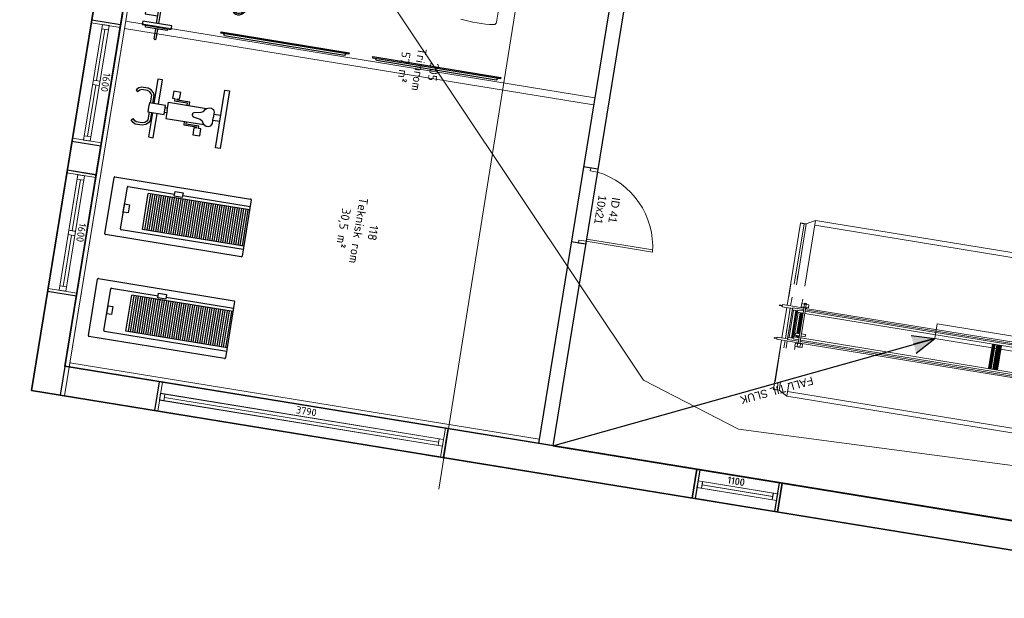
# Model space of a CAD drawing. Header units: metres. Extents: x 0 to 385757, y 0 to 6885278.
# Tile 59 of 108: x 308668 to 308682, y 6884449 to 6884457. Entities that reach past the tile are written whole.
import ezdxf

# ---------------------------------------------------------------- set-up
doc = ezdxf.new("R2010")
doc.units = ezdxf.units.M
for name, color, linetype in [('1', 1, 'Continuous'), ('279-Annet inventar', 7, 'Continuous'), ('RP_SYMBOLER', 7, 'Continuous'), ('Tekst', 250, 'Continuous')]:
    doc.layers.add(name, color=color, linetype=linetype)
for name, color, linetype, lineweight in [('_Hjelpelinjer', 7, 'Continuous', 0), ('Brannbil', 9, 'Continuous', 9), ('Doors', 5, 'Continuous', 20), ('Fittings_ Innréttingar', 8, 'Continuous', 15), ('inside wall', 1, 'Continuous', 20), ('K--DI---Høydekurve-KURVE', 8, 'Continuous', 9), ('K--DI---Mønelinje-HUSDIV', 8, 'Continuous', 9), ('Windows', 7, 'Continuous', 20)]:
    doc.layers.add(name, color=color, linetype=linetype, lineweight=lineweight)
doc.styles.get("Standard").update_dxf_attribs({"font": 'isocpeur.ttf'})
doc.dimstyles.new('Civil Tools', dxfattribs={"dimtxt": 2.5, "dimasz": 3, "dimexe": 0, "dimexo": 0, "dimgap": 2, "dimtad": 1, "dimdec": 0, "dimzin": 0, "dimdsep": 46, "dimtxsty": 'Standard', "dimblk1": 'OBLIQUE', "dimblk2": 'OBLIQUE', "dimsah": 1, "dimtsz": 1.5, "dimcen": 4, "dimadec": 0, "dimazin": 0, "dimtfac": 1, "dimtdec": 4, "dimtix": 1, "dimtmove": 0, "dimatfit": 3, "dimfxl": 1, "dimtolj": 1, "dimtzin": 0, "dimarcsym": 0})

# ---------------------------------------------------------------- blocks, each defined once
blk = doc.blocks.new('1Etasje')
at = {"layer": 'RP_SYMBOLER'}
h = blk.add_hatch(color=256, dxfattribs=at)
h.paths.add_polyline_path([(73849.2, 492215.7), (73976.3, 491943.9), (73863.1, 491891)])
h.paths.add_polyline_path([(73976.3, 491943.9), (73849.2, 492215.7), (74089.5, 491996.9)])
for p, q in [((76539.2, 480138.4), (76539.2, 502532.3)), ((76539.2, 485607.3), (76539.2, 501732.3)), ((76139.2, 487298.1), (76139.2, 501336)), ((76139.2, 501332.3), (76139.2, 480534.7)), ((59939.2, 487298.1), (76139.2, 487298.1)), ((72306, 487298.1), (72306, 487098.1)), ((73346, 487298.1), (73346, 487098.1)), ((59539.2, 487098.1), (76139.2, 487098.1)), ((54889.2, 480538.4), (76539.2, 480538.4)), ((54489.2, 480138.4), (76539.2, 480138.4))]:
    blk.add_line(p, q)
at = {"layer": '1'}
for p, q in [((76539.2, 489614.4), (76539.2, 489294.4)), ((76539.2, 489444.4), (76539.2, 489294.4)), ((76539.2, 482378.3), (76539.2, 482058.3)), ((76539.2, 482208.3), (76539.2, 482058.3))]:
    blk.add_line(p, q, dxfattribs=at)
at = {"layer": '279-Annet inventar', "color": 0, "lineweight": -2}
for p, q in [((71301.7, 485744.5), (71329.2, 485729.5)), ((71329.2, 485729.5), (71329.2, 484069.1)), ((71329.2, 484069.1), (71301.7, 484054.1)), ((71301.7, 483642.4), (71329.2, 483627.4)), ((71329.2, 483627.4), (71329.2, 481967)), ((71329.2, 481967), (71301.7, 481952))]:
    blk.add_line(p, q, dxfattribs=at)
for points in [[(71301.7, 485784.5, 0), (71301.7, 484014.1, 0), (71281.7, 484014.1, 0), (71281.7, 485784.5, 0), (71301.7, 485784.5, 0)], [(71301.7, 483682.4, 0), (71301.7, 481912, 0), (71281.7, 481912, 0), (71281.7, 483682.4, 0), (71301.7, 483682.4, 0)]]:
    blk.add_polyline3d(points, dxfattribs=at)
at = {"layer": 'Brannbil'}
for p, q in [((72522.3, 494038.8), (72522.3, 490347.1)), ((72587.3, 494038.8), (72587.3, 490347.1)), ((74891, 490347.1), (74891, 494038.8)), ((74956, 494038.8), (74956, 490347.1)), ((73728.8, 490407), (73728.8, 493752.5)), ((73748.8, 490407), (73748.8, 493744.8)), ((73768.8, 490407), (73768.8, 493739)), ((73798.8, 490407), (73798.8, 493732.5)), ((74138.8, 490407), (74138.8, 493734.2)), ((74168.8, 490407), (74168.8, 493741.4)), ((74188.8, 490407), (74188.8, 493747.8)), ((74208.8, 490407), (74208.8, 493756.9)), ((74208.8, 493756.9), (74208.8, 490407)), ((73798.8, 493133.4), (74138.8, 493133.4)), ((73798.8, 493126), (74138.8, 493126)), ((74138.8, 493116.4), (73798.8, 493116.4)), ((73798.8, 493106.4), (74138.8, 493106.4)), ((73798.8, 493099.4), (74138.8, 493099.4)), ((73798.8, 493096), (74138.8, 493096)), ((74138.8, 493086.4), (73798.8, 493086.4)), ((73798.8, 493076.4), (74138.8, 493076.4)), ((73798.8, 493069.4), (74138.8, 493069.4)), ((73798.8, 493043.4), (74138.8, 493043.4)), ((73798.8, 493036), (74138.8, 493036)), ((73798.8, 493026.3), (74138.8, 493026.3)), ((73798.8, 493016.4), (74138.8, 493016.4)), ((73798.8, 493009.4), (74138.8, 493009.4)), ((73660.4, 490406.5), (73660.4, 490382.6)), ((73667.3, 490406.5), (73660.4, 490406.5)), ((73660.4, 490382.6), (73667.3, 490382.6)), ((73667.3, 490394.5), (73667.3, 490409.5)), ((73667.3, 490379.6), (73667.3, 490394.5)), ((73673.2, 490411), (73668.8, 490411)), ((73673.2, 490378.1), (73668.8, 490378.1)), ((73673.2, 490444.5), (73717.2, 490444.5)), ((73673.2, 490414.5), (73673.2, 490444.5)), ((73673.2, 490414.5), (73673.2, 490374.6)), ((73673.2, 490379.6), (73673.2, 490409.5)), ((73713.2, 490407), (73673.2, 490407)), ((73713.2, 490382.1), (73673.2, 490382.1)), ((73673.2, 490344.6), (73673.2, 490374.6)), ((73713.2, 490407), (74219.1, 490407)), ((73713.2, 490382.1), (74219.1, 490382.1)), ((73717.2, 490444.5), (73717.2, 490382.1)), ((73717.2, 490417), (73722.2, 490417)), ((73717.2, 490344.6), (73717.2, 490382.1)), ((73717.2, 490372.1), (73722.2, 490372.1)), ((73722.2, 490407), (73722.2, 490417)), ((73722.2, 490414.5), (73728.8, 490414.5)), ((73722.2, 490372.1), (73722.2, 490382.1)), ((73722.2, 490374.6), (73728.8, 490374.6)), ((73728.8, 490229.7), (73728.8, 490382.1)), ((73748.8, 490232.6), (73748.8, 490382.1)), ((73768.8, 490307.6), (73768.8, 490382.1)), ((73798.8, 490307.6), (73798.8, 490382.1)), ((73798.8, 490370.6), (74083.1, 490370.6)), ((73798.8, 490367.2), (74083.1, 490367.2)), ((74083.1, 490357.6), (73798.8, 490357.6)), ((74083.1, 490464.4), (74083.1, 490407)), ((74083.1, 490464.4), (74113.1, 490464.4)), ((74083.1, 490324.7), (74083.1, 490382.1)), ((74113.1, 490464.4), (74113.1, 490407)), ((74113.1, 490324.7), (74113.1, 490382.1)), ((74113.1, 490370.6), (74138.8, 490370.6)), ((74113.1, 490367.2), (74138.8, 490367.2)), ((74138.8, 490357.6), (74113.1, 490357.6)), ((74138.8, 490307.6), (74138.8, 490382.1)), ((74168.8, 490307.6), (74168.8, 490382.1)), ((74188.8, 490232.6), (74188.8, 490382.1)), ((74208.8, 490414.5), (74214.1, 490414.5)), ((74208.8, 490087.6), (74208.8, 490382.1)), ((74208.8, 490382.1), (74208.8, 490087.6)), ((74208.8, 490374.6), (74214.1, 490374.6)), ((74219.1, 490417), (74214.1, 490417)), ((74214.1, 490407), (74214.1, 490417)), ((74214.1, 490372.1), (74214.1, 490382.1)), ((74219.1, 490372.1), (74214.1, 490372.1)), ((74219.1, 490444.5), (74263.1, 490444.5)), ((74219.1, 490382.1), (74219.1, 490444.5)), ((74219.1, 490414.5), (74223.1, 490414.5)), ((74219.1, 490344.6), (74219.1, 490382.1)), ((74219.1, 490374.6), (74223.1, 490374.6)), ((74223.1, 490414.5), (74263.1, 490414.5)), ((74223.1, 490374.6), (74263.1, 490374.6)), ((74263.1, 490444.5), (74263.1, 490414.5)), ((74263.1, 490374.6), (74263.1, 490414.5)), ((74263.1, 490404.5), (74268.1, 490404.5)), ((74263.1, 490384.6), (74268.1, 490384.6)), ((74263.1, 490344.6), (74263.1, 490374.6)), ((74268.1, 490384.6), (74268.1, 490404.5)), ((72522.3, 490347.1), (73429.2, 490347.1)), ((72586.3, 490227.7), (72522.3, 490347.1)), ((72586.3, 490227.7), (72586.3, 490151.7)), ((72589.3, 490227.7), (72586.3, 490227.7)), ((73429.2, 490229.7), (72589.3, 490229.7)), ((72589.3, 490229.7), (72589.3, 490149.7)), ((72589.3, 490227.7), (72589.3, 490197.7)), ((73360.7, 490229.7), (73290.7, 490229.7)), ((73609.2, 490347.1), (73673.2, 490347.1)), ((73609.2, 490347.1), (73673.2, 490347.1)), ((73673.2, 490344.6), (73717.2, 490344.6)), ((73717.2, 490347.1), (73728.8, 490347.1)), ((73729.2, 490229.7), (73728.8, 490229.7)), ((73728.8, 490087.6), (73728.8, 490229.7)), ((73748.8, 490232.6), (73768.8, 490232.6)), ((73748.8, 490232.6), (73778.8, 490232.6)), ((73758.8, 490232.6), (73758.8, 490087.6)), ((74178.8, 490229.7), (73758.8, 490229.7)), ((73768.8, 490307.6), (73798.8, 490307.6)), ((73778.8, 490232.6), (73778.8, 490307.6)), ((73778.8, 490297.6), (74158.8, 490297.6)), ((73778.8, 490287.6), (74158.8, 490287.6)), ((73778.8, 490280.6), (74158.8, 490280.6)), ((73778.8, 490247.9), (74158.8, 490247.9)), ((73798.8, 490347.6), (74083.1, 490347.6)), ((73798.8, 490340.6), (74083.1, 490340.6)), ((73798.8, 490314.6), (74138.8, 490314.6)), ((74049.1, 490229.7), (74178.8, 490229.7)), ((74083.1, 490324.7), (74113.1, 490324.7)), ((74113.1, 490347.6), (74138.8, 490347.6)), ((74113.1, 490340.6), (74138.8, 490340.6)), ((74117.6, 490229.7), (74178.8, 490229.7)), ((74168.8, 490307.6), (74138.8, 490307.6)), ((74138.8, 490307.6), (74168.8, 490307.6)), ((74168.8, 490307.6), (74138.8, 490307.6)), ((74158.8, 490232.6), (74158.8, 490307.6)), ((74168.8, 490232.6), (74158.8, 490232.6)), ((74188.8, 490232.6), (74168.8, 490232.6)), ((74178.8, 490232.6), (74178.8, 490087.6)), ((74308.8, 490229.7), (74208.8, 490229.7)), ((74208.8, 490229.7), (74308.8, 490229.7)), ((74219.1, 490344.6), (74263.1, 490344.6)), ((74263.1, 490347.1), (74308.8, 490347.1)), ((74785.4, 490347.1), (74956, 490347.1)), ((74889, 490229.7), (74785.4, 490229.7)), ((74785.4, 490229.7), (74889, 490229.7)), ((74956, 490347.1), (74889, 490229.7)), ((74889, 490229.7), (74889, 490149.7)), ((74889, 490229.7), (74889, 490149.7)), ((74889, 490227.7), (74892, 490227.7)), ((74889, 490227.7), (74889, 490227)), ((74889, 490227.7), (74889, 490197.7)), ((74889, 490227.7), (74892, 490227.7)), ((74892, 490227.7), (74892, 490151.7)), ((74892, 490227.7), (74892, 490151.7)), ((72589.3, 490151.7), (72586.3, 490151.7)), ((73429.2, 490199.7), (72589.3, 490199.7)), ((72589.3, 490197.7), (72589.3, 490151.7)), ((73728.8, 490149.7), (72589.3, 490149.7)), ((73429.2, 490155.2), (73609.2, 490155.2)), ((73728.8, 490199.7), (73609.2, 490199.7)), ((73758.8, 490087.6), (73728.8, 490087.6)), ((73739.2, 490047.9), (73739.2, 490087.6)), ((73749.2, 490047.9), (73749.2, 490087.6)), ((74178.8, 490199.7), (73758.8, 490199.7)), ((73758.8, 490149.7), (74178.8, 490149.7)), ((74049.1, 490199.7), (74178.8, 490199.7)), ((74208.8, 490087.6), (74178.8, 490087.6)), ((74178.8, 490087.6), (74208.8, 490087.6)), ((74188.5, 490047.9), (74188.5, 490087.6)), ((74199.1, 490047.9), (74199.1, 490087.6)), ((74308.8, 490199.7), (74208.8, 490199.7)), ((74208.8, 490199.7), (74308.8, 490199.7)), ((74208.8, 490149.7), (74889, 490149.7)), ((74308.8, 490155.2), (74785.4, 490155.2)), ((74889, 490199.7), (74785.4, 490199.7)), ((74785.4, 490199.7), (74889, 490199.7)), ((74889, 490197.7), (74889, 490151.7)), ((74889, 490197.7), (74889, 490151.7)), ((74889, 490151.7), (74892, 490151.7)), ((74889, 490151.7), (74892, 490151.7)), ((73749.2, 490047.9), (73739.2, 490047.9)), ((74189.4, 490047.1), (74199.1, 490047.1))]:
    blk.add_line(p, q, dxfattribs=at)
for centre, start, end in [((73668.8, 490409.5), 90, 180), ((73668.8, 490379.6), 180, 270)]:
    blk.add_arc(centre, 1.5, start, end, dxfattribs=at)
at = {"layer": 'Doors', "color": 5}
for p, q in [((73276, 488214.8), (73276, 487298.1)), ((73306, 487298.1), (73306, 488218.1)), ((72346, 487298.1), (72306, 487298.1)), ((72306, 487198.1), (72306, 487298.1)), ((72346, 487198.1), (72346, 487298.1)), ((73276, 487298.1), (73306, 487298.1)), ((73306, 487298.1), (73346, 487298.1)), ((73306, 487198.1), (73306, 487298.1)), ((73346, 487298.1), (73346, 487198.1)), ((73346, 487198.1), (73346, 487298.1)), ((72306, 487198.1), (72346, 487198.1)), ((73346, 487198.1), (73306, 487198.1))]:
    blk.add_line(p, q, dxfattribs=at)
blk.add_arc((73409.8, 487148.9), 1074.2, 95.54481, 172.01743, dxfattribs=at)
at = {"layer": 'Fittings_ Innréttingar'}
blk.add_line((70148.2, 485606.9), (70546.9, 485606.9), dxfattribs=at)
for centre, radius, start, end in [((70546.9, 485569.4), 37.5, 7.17721, 90), ((68771.5, 485345.8), 1827, 352.82279, 7.17721)]:
    blk.add_arc(centre, radius, start, end, dxfattribs=at)
at = {"layer": 'inside wall'}
for p, q in [((71349.2, 480598.4), (71349.2, 487098.1)), ((71449.2, 480598.4), (71449.2, 487098.1)), ((54949.2, 480598.4), (76139.2, 480598.4))]:
    blk.add_line(p, q, dxfattribs=at)
at = {"layer": 'RP_SYMBOLER'}
for p, q in [((76139.2, 487298.1), (73849.2, 492215.7)), ((73849.2, 492215.7), (73976.3, 491943.9)), ((73863.1, 491891), (73849.2, 492215.7)), ((73849.2, 492215.7), (73976.3, 491943.9)), ((74089.5, 491996.9), (73849.2, 492215.7))]:
    blk.add_line(p, q, dxfattribs=at)
at = {"layer": 'RP_SYMBOLER', "lineweight": 9}
blk.add_lwpolyline([(73649.2, 500215.7), (73849.2, 500215.7), (73849.2, 492215.7), (73649.2, 492215.7)], close=True, dxfattribs=at)
at = {"layer": 'Windows'}
for p, q in [((76139.2, 489294.4), (76139.2, 490474.4)), ((76539.2, 490434.4), (76139.2, 490434.4)), ((76139.2, 490434.4), (76539.2, 490434.4)), ((76293.2, 490434.4), (76293.2, 489334.4)), ((76385.2, 490434.4), (76293.2, 490434.4)), ((76293.2, 490434.4), (76293.2, 490373.9)), ((76293.2, 490373.9), (76293.2, 490434.4)), ((76293.2, 490373.9), (76385.2, 490373.9)), ((76339.2, 490373.9), (76339.2, 489394.9)), ((76385.2, 489334.4), (76385.2, 490434.4)), ((76539.2, 489294.4), (76539.2, 490474.4)), ((76539.2, 489444.4), (76539.2, 490324.4)), ((76539.2, 489334.4), (76139.2, 489334.4)), ((76293.2, 489394.9), (76385.2, 489394.9)), ((76293.2, 489334.4), (76385.2, 489334.4)), ((76139.2, 481848.3), (76139.2, 485848.3)), ((76539.2, 485808.3), (76139.2, 485808.3)), ((76139.2, 485808.3), (76539.2, 485808.3)), ((76385.2, 485808.3), (76293.2, 485808.3)), ((76293.2, 485808.3), (76293.2, 485747.8)), ((76293.2, 485747.8), (76293.2, 485808.3)), ((76385.2, 481888.3), (76385.2, 485808.3)), ((76539.2, 481848.3), (76539.2, 485848.3)), ((76293.2, 485747.8), (76293.2, 481888.3)), ((76293.2, 485747.8), (76385.2, 485747.8)), ((76339.2, 485747.8), (76339.2, 481948.8)), ((76539.2, 482208.3), (76539.2, 483088.3)), ((76539.2, 481888.3), (76139.2, 481888.3)), ((76293.2, 481948.8), (76385.2, 481948.8)), ((76293.2, 481888.3), (76385.2, 481888.3)), ((73484, 480538.4), (75164, 480538.4)), ((73524, 480138.4), (73524, 480538.4)), ((75124, 480138.4), (75124, 480538.4)), ((75124, 480384.4), (73524, 480384.4)), ((73524, 480384.4), (73524, 480292.4)), ((73524, 480292.4), (75124, 480292.4)), ((73584.5, 480384.4), (73584.5, 480292.4)), ((74293.8, 480338.4), (73584.5, 480338.4)), ((74293.8, 480384.4), (74293.8, 480292.4)), ((74354.3, 480292.4), (74354.3, 480384.4)), ((75063.5, 480338.4), (74354.3, 480338.4)), ((75063.5, 480384.4), (75063.5, 480292.4)), ((75124, 480384.4), (75063.5, 480384.4)), ((75063.5, 480384.4), (75124, 480384.4)), ((75124, 480292.4), (75124, 480384.4)), ((73484, 480138.4), (75164, 480138.4))]:
    blk.add_line(p, q, dxfattribs=at)
at = {"layer": 'Windows', "color": 7, "lineweight": -2}
for p, q in [((76539.2, 490474.4), (76139.2, 490474.4)), ((76539.2, 489294.4), (76139.2, 489294.4)), ((76539.2, 485848.3), (76139.2, 485848.3)), ((76539.2, 481848.3), (76139.2, 481848.3)), ((73484, 480138.4), (73484, 480538.4)), ((75164, 480138.4), (75164, 480538.4))]:
    blk.add_line(p, q, dxfattribs=at)
at = {"layer": 'Doors', "color": 5, "char_height": 110, "attachment_point": 1}
for s, insert, width in [('\\fComic Sans MS|b0|i0;ID 41', (72649, 487663.5), 444.552), ('\\fComic Sans MS|b0|i0;10x21', (72649, 487475.2), 286.702)]:
    blk.add_mtext(s, dxfattribs=dict(at, insert=insert, width=width))
at = {"layer": 'RP_SYMBOLER', "insert": (74733, 490688.4), "char_height": 110, "width": 1033.353, "attachment_point": 1, "rotation": 294.75844}
blk.add_mtext('\\fComic Sans MS|b0|i0;FALL TIL SLUK', dxfattribs=at)
at = {"layer": 'Tekst', "insert": (72910, 484462.5), "char_height": 120, "attachment_point": 1}
blk.add_mtext_dynamic_manual_height_columns('\\pxqc;118\\PTeknisk rom\\P30,5 m{\\H1.08333x;²}', width=1502.54, gutter_width=500, heights=[0], dxfattribs=at)
at = {"layer": 'Windows', "char_height": 100, "attachment_point": 1, "rotation": 90}
for s, insert in [('1100', (76164.2, 489729.4)), ('3790', (76164.2, 483753.3))]:
    blk.add_mtext_dynamic_manual_height_columns(s, width=10, gutter_width=500, heights=[0], dxfattribs=dict(at, insert=insert))
at = {"layer": 'Windows', "insert": (74169, 480513.4), "char_height": 100, "attachment_point": 1}
blk.add_mtext_dynamic_manual_height_columns('1600', width=10, gutter_width=500, heights=[0], dxfattribs=at)
blk = doc.blocks.new('Kjeller56456456')
for points in [[(6776, 495138), (28826, 495138), (28826, 480138), (6776, 480138)], [(7176, 494738), (28426, 494738), (28426, 480538), (7176, 480538)]]:
    blk.add_lwpolyline(points, close=True)
at = {"layer": '1'}
for p in [(28826, 482378), (28826, 482208)]:
    blk.add_line(p, (28826, 482058), dxfattribs=at)
at = {"layer": 'Windows'}
for p, q in [((28426, 481848), (28426, 485848)), ((28826, 485808), (28426, 485808)), ((28426, 485808), (28826, 485808)), ((28672, 485808), (28580, 485808)), ((28580, 485808), (28580, 485748)), ((28580, 485748), (28580, 485808)), ((28672, 481888), (28672, 485808)), ((28826, 481848), (28826, 485848)), ((28580, 485748), (28580, 481888)), ((28580, 485748), (28672, 485748)), ((28626, 485748), (28626, 481949)), ((28826, 482208), (28826, 483088)), ((28826, 481888), (28426, 481888)), ((28580, 481949), (28672, 481949)), ((28580, 481888), (28672, 481888))]:
    blk.add_line(p, q, dxfattribs=at)
at = {"layer": 'Windows', "color": 7, "lineweight": -2}
for p, q in [((28826, 485848), (28426, 485848)), ((28826, 481848), (28426, 481848))]:
    blk.add_line(p, q, dxfattribs=at)
at = {"layer": 'Windows', "insert": (28451, 483753), "char_height": 100, "attachment_point": 1, "rotation": 90}
blk.add_mtext_dynamic_manual_height_columns('3790', width=10, gutter_width=500, heights=[0], dxfattribs=at)
blk = doc.blocks.new('A$C4F5F618B')
at = {"ltscale": 300}
for p, q in [((180, 1500), (200, 1540)), ((200, 1540), (240, 1580)), ((220, 1491), (233, 1516)), ((233, 1516), (268, 1552)), ((240, 1580), (268, 1552)), ((760, 1580), (732, 1552)), ((767, 1516), (732, 1552)), ((800, 1540), (760, 1580)), ((780, 1491), (767, 1516)), ((820, 1500), (800, 1540)), ((180, 1380), (180, 1500)), ((200, 1320), (180, 1380)), ((220, 1386), (220, 1491)), ((235, 1342), (220, 1386)), ((765, 1342), (780, 1386)), ((780, 1386), (780, 1491)), ((800, 1320), (820, 1380)), ((820, 1380), (820, 1500)), ((0, 1240), (0, 1160)), ((420, 1240), (0, 1240)), ((240, 1280), (200, 1320)), ((264, 1313), (235, 1342)), ((280, 1260), (240, 1280)), ((289, 1300), (264, 1313)), ((420, 1260), (280, 1260)), ((420, 1300), (289, 1300)), ((420, 1320), (420, 1040)), ((500, 1320), (420, 1320)), ((580, 1320), (500, 1320)), ((580, 1040), (580, 1320)), ((580, 1300), (711, 1300)), ((580, 1260), (720, 1260)), ((1000, 1240), (580, 1240)), ((711, 1300), (736, 1313)), ((720, 1260), (760, 1280)), ((736, 1313), (765, 1342)), ((760, 1280), (800, 1320)), ((1000, 1160), (1000, 1240)), ((0, 1160), (420, 1160)), ((420, 1040), (580, 1040)), ((460, 1040), (460, 1000)), ((540, 1040), (540, 1000)), ((580, 1160), (1000, 1160)), ((360, 1000), (360, 340)), ((500, 1000), (360, 1000)), ((500, 1000), (640, 1000)), ((640, 1000), (640, 340)), ((680, 900), (680, 680)), ((720, 900), (680, 900)), ((700, 860), (720, 860)), ((700, 640), (700, 860)), ((720, 940), (720, 900)), ((840, 940), (720, 940)), ((720, 860), (720, 820)), ((840, 820), (840, 940)), ((300, 680), (300, 460)), ((360, 680), (300, 680)), ((680, 680), (640, 680)), ((720, 820), (840, 820)), ((320, 640), (360, 640)), ((320, 420), (320, 640)), ((460, 540), (440, 420)), ((480, 560), (460, 540)), ((500, 560), (480, 560)), ((500, 560), (520, 560)), ((520, 560), (540, 540)), ((540, 540), (560, 420)), ((640, 640), (700, 640)), ((160, 500), (160, 380)), ((280, 500), (160, 500)), ((160, 380), (280, 380)), ((280, 460), (280, 500)), ((300, 460), (280, 460)), ((280, 420), (320, 420)), ((280, 380), (280, 420)), ((360, 340), (340, 300)), ((380, 360), (360, 340)), ((420, 380), (380, 360)), ((440, 420), (420, 380)), ((560, 420), (580, 380)), ((580, 380), (620, 360)), ((620, 360), (640, 340)), ((640, 340), (660, 300)), ((340, 300), (340, 260)), ((340, 260), (360, 220)), ((360, 220), (400, 200)), ((400, 200), (500, 200)), ((460, 200), (460, 80)), ((600, 200), (500, 200)), ((560, 80), (560, 200)), ((640, 220), (600, 200)), ((660, 260), (640, 220)), ((660, 300), (660, 260)), ((0, 80), (1000, 80)), ((0, 0), (0, 80)), ((1000, 0), (0, 0)), ((1000, 80), (1000, 0))]:
    blk.add_line(p, q, dxfattribs=at)
blk = doc.blocks.new('A$C0D0E5E3C')
for p, q in [((175, 1635), (175, 1235)), ((225, 1635), (175, 1635)), ((225, 1235), (225, 1635)), ((725, 1620), (325, 1620)), ((325, 1620), (325, 1450)), ((725, 1670), (1025, 1670)), ((725, 1450), (725, 1670)), ((1025, 1670), (1025, 1450)), ((1025, 1620), (1425, 1620)), ((1425, 1620), (1425, 1450)), ((1525, 1235), (1525, 1635)), ((1525, 1635), (1575, 1635)), ((1575, 1635), (1575, 1235)), ((150, 1285), (150, 1585)), ((150, 1585), (175, 1585)), ((175, 1585), (175, 1285)), ((516, 1505), (516, 1450)), ((567, 1505), (516, 1505)), ((567, 1450), (567, 1505)), ((1183, 1505), (1234, 1505)), ((1183, 1450), (1183, 1505)), ((1234, 1505), (1234, 1450)), ((1600, 1585), (1575, 1585)), ((1575, 1585), (1575, 1285)), ((1600, 1285), (1600, 1585)), ((0, 1430), (0, 1435)), ((10, 1445), (150, 1445)), ((150, 1420), (10, 1420)), ((1525, 1450), (225, 1450)), ((225, 1420), (225, 1450)), ((1525, 1420), (225, 1420)), ((516, 1420), (516, 1364)), ((516, 1364), (567, 1364)), ((567, 1364), (567, 1420)), ((725, 470), (725, 1420)), ((1025, 1420), (1025, 470)), ((1183, 1364), (1183, 1420)), ((1234, 1364), (1183, 1364)), ((1234, 1420), (1234, 1364)), ((1525, 1420), (1525, 1450)), ((1740, 1445), (1600, 1445)), ((1600, 1420), (1740, 1420)), ((1750, 1430), (1750, 1435)), ((175, 1285), (150, 1285)), ((175, 1235), (225, 1235)), ((1575, 1235), (1525, 1235)), ((1575, 1285), (1600, 1285)), ((625, 470), (1125, 470)), ((625, 450), (1125, 450)), ((725, 290), (725, 450)), ((1025, 450), (1025, 290)), ((725, 290), (625, 290)), ((725, 270), (625, 270)), ((1025, 290), (725, 290)), ((1025, 270), (725, 270)), ((855, 270), (855, 20)), ((895, 270), (895, 20)), ((1025, 290), (1125, 290)), ((1025, 270), (1125, 270)), ((855, 20), (775, 20)), ((775, 0), (775, 20)), ((975, 20), (895, 20)), ((975, 0), (975, 20)), ((775, 0), (975, 0))]:
    blk.add_line(p, q)
for centre, radius, start, end in [((10, 1435), 10, 90, 180), ((10, 1430), 10, 180, 270), ((1740, 1435), 10, 0, 90), ((1740, 1430), 10, 270, 0), ((619, 370), 100, 86.2954, 273.7046), ((619, 370), 80.2, 86.2954, 273.7046), ((1131, 370), 100, 266.2954, 93.7046), ((1131, 370), 80.2, 266.2954, 93.7046)]:
    blk.add_arc(centre, radius, start, end)
blk = doc.blocks.new('A$C1A281903')
for p, q in [((0, 10), (0, 1890)), ((10, 1900), (790, 1900)), ((800, 1890), (800, 10)), ((100, 0), (100, 1690)), ((110, 1700), (690, 1700)), ((344, 1634), (344, 1700)), ((344, 1700), (456, 1700)), ((456, 1634), (344, 1634)), ((456, 1700), (456, 1634)), ((700, 1690), (700, 1046)), ((150, 0), (150, 1403)), ((150, 1403), (650, 1403)), ((650, 1373), (150, 1373)), ((650, 0), (650, 1403)), ((650, 1343), (150, 1343)), ((650, 1313), (150, 1313)), ((650, 1283), (150, 1283)), ((650, 1253), (150, 1253)), ((650, 1223), (150, 1223)), ((650, 1193), (150, 1193)), ((650, 1163), (150, 1163)), ((650, 1133), (150, 1133)), ((650, 1103), (150, 1103)), ((650, 1073), (150, 1073)), ((650, 1043), (150, 1043)), ((650, 1013), (150, 1013)), ((650, 983), (150, 983)), ((650, 953), (150, 953)), ((669, 935), (669, 1046)), ((669, 1046), (735, 1046)), ((735, 1046), (735, 935)), ((650, 923), (150, 923)), ((650, 893), (150, 893)), ((650, 863), (150, 863)), ((650, 833), (150, 833)), ((735, 935), (669, 935)), ((700, 935), (700, 0)), ((650, 803), (150, 803)), ((650, 773), (150, 773)), ((650, 743), (150, 743)), ((650, 713), (150, 713)), ((650, 683), (150, 683)), ((650, 653), (150, 653)), ((650, 623), (150, 623)), ((650, 593), (150, 593)), ((650, 563), (150, 563)), ((650, 533), (150, 533)), ((650, 503), (150, 503)), ((650, 473), (150, 473)), ((650, 443), (150, 443)), ((650, 413), (150, 413)), ((650, 383), (150, 383)), ((650, 353), (150, 353)), ((650, 323), (150, 323)), ((650, 293), (150, 293)), ((650, 263), (150, 263)), ((650, 233), (150, 233)), ((650, 203), (150, 203)), ((650, 173), (150, 173)), ((650, 143), (150, 143)), ((650, 113), (150, 113)), ((650, 83), (150, 83)), ((650, 53), (150, 53)), ((650, 23), (150, 23)), ((790, 0), (10, 0))]:
    blk.add_line(p, q)
for centre, start, end in [((10, 1890), 90, 180), ((790, 1890), 0, 90), ((110, 1690), 90, 180), ((690, 1690), 0, 90), ((10, 10), 180, 270), ((790, 10), 270, 0)]:
    blk.add_arc(centre, 10, start, end)
blk = doc.blocks.new('Topetasje454466646')
for p, q in [((118447, 485611), (118447, 501736)), ((118447, 480138), (118447, 501736)), ((118047, 501336), (118047, 480538)), ((118047, 501336), (118047, 487298)), ((101847, 487298), (118047, 487298)), ((101847, 487098), (118047, 487098)), ((101447, 480538), (118447, 480538)), ((101447, 480138), (118447, 480138))]:
    blk.add_line(p, q)
at = {"layer": '1'}
for p, q in [((118447, 489618), (118447, 489298)), ((118447, 489448), (118447, 489298)), ((118447, 482378), (118447, 482058)), ((118447, 482208), (118447, 482058))]:
    blk.add_line(p, q, dxfattribs=at)
at = {"layer": 'inside wall'}
for p, q in [((117987, 487098), (117987, 480598)), ((101907, 480598), (118447, 480598))]:
    blk.add_line(p, q, dxfattribs=at)
at = {"layer": 'Windows'}
for p, q in [((118047, 489298), (118047, 490478)), ((118447, 490438), (118047, 490438)), ((118047, 490438), (118447, 490438)), ((118201, 490438), (118201, 489338)), ((118293, 490438), (118201, 490438)), ((118201, 490438), (118201, 490378)), ((118201, 490378), (118201, 490438)), ((118201, 490378), (118293, 490378)), ((118247, 490378), (118247, 489399)), ((118293, 489338), (118293, 490438)), ((118447, 489298), (118447, 490478)), ((118447, 489448), (118447, 490328)), ((118447, 489338), (118047, 489338)), ((118201, 489399), (118293, 489399)), ((118201, 489338), (118293, 489338)), ((118047, 481848), (118047, 485848)), ((118447, 485808), (118047, 485808)), ((118047, 485808), (118447, 485808)), ((118293, 485808), (118201, 485808)), ((118201, 485808), (118201, 485748)), ((118201, 485748), (118201, 485808)), ((118293, 481888), (118293, 485808)), ((118447, 481848), (118447, 485848)), ((118201, 485748), (118201, 481888)), ((118201, 485748), (118293, 485748)), ((118247, 485748), (118247, 481949)), ((118447, 482208), (118447, 483088)), ((118447, 481888), (118047, 481888)), ((118201, 481949), (118293, 481949)), ((118201, 481888), (118293, 481888)), ((113312, 480538), (114992, 480538)), ((113352, 480138), (113352, 480538)), ((114952, 480138), (114952, 480538)), ((115392, 480538), (117072, 480538)), ((115432, 480138), (115432, 480538)), ((117032, 480138), (117032, 480538)), ((114952, 480384), (113352, 480384)), ((113352, 480384), (113352, 480292)), ((113352, 480292), (114952, 480292)), ((113413, 480384), (113413, 480292)), ((114122, 480338), (113413, 480338)), ((114122, 480384), (114122, 480292)), ((114183, 480292), (114183, 480384)), ((114892, 480338), (114183, 480338)), ((114892, 480384), (114892, 480292)), ((114952, 480384), (114892, 480384)), ((114892, 480384), (114952, 480384)), ((114952, 480292), (114952, 480384)), ((117032, 480384), (115432, 480384)), ((115432, 480384), (115432, 480292)), ((115432, 480292), (117032, 480292)), ((115493, 480384), (115493, 480292)), ((116202, 480338), (115493, 480338)), ((116202, 480384), (116202, 480292)), ((116263, 480292), (116263, 480384)), ((116972, 480338), (116263, 480338)), ((116972, 480384), (116972, 480292)), ((117032, 480384), (116972, 480384)), ((116972, 480384), (117032, 480384)), ((117032, 480292), (117032, 480384)), ((113312, 480138), (114992, 480138)), ((115392, 480138), (117072, 480138))]:
    blk.add_line(p, q, dxfattribs=at)
at = {"layer": 'Windows', "color": 7, "lineweight": -2}
for p, q in [((118447, 490478), (118047, 490478)), ((118447, 489298), (118047, 489298)), ((118447, 485848), (118047, 485848)), ((118447, 481848), (118047, 481848)), ((113312, 480138), (113312, 480538)), ((114992, 480138), (114992, 480538)), ((115392, 480138), (115392, 480538)), ((117072, 480138), (117072, 480538))]:
    blk.add_line(p, q, dxfattribs=at)
at = {"rotation": 179.9999999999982}
for name, p in [('A$C1A281903', (116181, 482686)), ('A$C1A281903', (117590, 482686)), ('A$C0D0E5E3C', (113441, 482466))]:
    blk.add_blockref(name, p, dxfattribs=at)
at = {"xscale": 0.8, "yscale": 0.8, "zscale": 0.8, "rotation": 179.9999999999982}
blk.add_blockref('A$C4F5F618B', (114768, 482154), dxfattribs=at)
at = {"layer": 'Tekst', "insert": (112890, 484925), "char_height": 120, "attachment_point": 1}
blk.add_mtext_dynamic_manual_height_columns('\\pxqc;205\\PTrimrom\\P57 m{\\H1.08333x;²}', width=747.69, gutter_width=500, heights=[0], dxfattribs=at)
at = {"layer": 'Windows', "char_height": 100, "attachment_point": 1, "rotation": 90}
for s, insert in [('1100', (118072, 489733)), ('3790', (118072, 483753))]:
    blk.add_mtext_dynamic_manual_height_columns(s, width=10, gutter_width=500, heights=[0], dxfattribs=dict(at, insert=insert))
at = {"layer": 'Windows', "char_height": 100, "attachment_point": 1}
for insert in [(113997, 480513), (116077, 480513)]:
    blk.add_mtext_dynamic_manual_height_columns('1600', width=10, gutter_width=500, heights=[0], dxfattribs=dict(at, insert=insert))
blk = doc.blocks.new('*D137')
at = {"layer": '_Hjelpelinjer', "color": 0, "linetype": 'Continuous', "lineweight": -2, "transparency": 16777216}
for p, q in [((308693.227, 6884473.63), (308693.227, 6884475.455)), ((308693.563, 6884473.03), (308693.227, 6884473.63)), ((308693.563, 6884472.403), (308693.563, 6884473.03))]:
    blk.add_line(p, q, dxfattribs=at)
at = {"layer": 'Defpoints', "color": 0, "linetype": 'Continuous', "transparency": 16777216}
for p in [(308693.227, 6884474.23), (308693.563, 6884472.403), (0, 0)]:
    blk.add_point(p, dxfattribs=at)
at = {"layer": '_Hjelpelinjer', "color": 0, "linetype": 'Continuous', "transparency": 16777216, "insert": (308692.902, 6884474.943), "char_height": 0.25, "attachment_point": 5, "rotation": 90}
blk.add_mtext('\\A1;308694', dxfattribs=at)
blk = doc.blocks.new('_Oblique')
at = {"color": 0, "linetype": 'ByBlock', "lineweight": -2}
blk.add_line((-0.5, -0.5), (0.5, 0.5), dxfattribs=at)
blk = doc.blocks.new('*D139')
at = {"layer": '_Hjelpelinjer', "color": 0, "linetype": 'Continuous', "lineweight": -2, "transparency": 16777216}
for p, q in [((308692.525, 6884448.538), (308693.125, 6884449.535)), ((308693.125, 6884449.535), (308695.175, 6884449.535)), ((308690.483, 6884448.538), (308692.525, 6884448.538))]:
    blk.add_line(p, q, dxfattribs=at)
at = {"layer": 'Defpoints', "color": 0, "linetype": 'Continuous', "transparency": 16777216}
for p in [(308693.725, 6884449.535), (308690.483, 6884448.538), (0, 0)]:
    blk.add_point(p, dxfattribs=at)
at = {"layer": '_Hjelpelinjer', "color": 0, "linetype": 'Continuous', "transparency": 16777216, "insert": (308694.55, 6884449.86), "char_height": 0.25, "attachment_point": 5}
blk.add_mtext('\\A1;6884449', dxfattribs=at)
blk = doc.blocks.new('*D141')
at = {"layer": '_Hjelpelinjer', "color": 0, "linetype": 'Continuous', "lineweight": -2, "transparency": 16777216}
for p, q in [((308672.527, 6884476.776), (308672.527, 6884478.576)), ((308672.247, 6884476.475), (308672.527, 6884476.776)), ((308672.247, 6884475.875), (308672.247, 6884476.475))]:
    blk.add_line(p, q, dxfattribs=at)
at = {"layer": 'Defpoints', "color": 0, "linetype": 'Continuous', "transparency": 16777216}
for p in [(308672.527, 6884477.376), (308672.247, 6884475.875), (0, 0)]:
    blk.add_point(p, dxfattribs=at)
at = {"layer": '_Hjelpelinjer', "color": 0, "linetype": 'Continuous', "transparency": 16777216, "insert": (308672.202, 6884478.076), "char_height": 0.25, "attachment_point": 5, "rotation": 90}
blk.add_mtext('\\A1;308672', dxfattribs=at)

msp = doc.modelspace()

# ---------------------------------------------------------------- linework, layer by layer
at = {"layer": 'K--DI---Høydekurve-KURVE', "elevation": 2, "flags": 128}
msp.add_lwpolyline([(308689.86, 6884449.28), (308689.63, 6884449.56), (308687.9, 6884450.23), (308686.43, 6884449.89), (308684.88, 6884449.87), (308684.37, 6884450.77), (308678.05, 6884451.61), (308676.75, 6884452.28), (308670.7, 6884461.34), (308670.62, 6884466.18), (308675.06, 6884473.52), (308675.46, 6884474.69), (308675.52, 6884475.45), (308674.52, 6884476.4), (308673.96, 6884477.27), (308673.83, 6884478.81), (308673.23, 6884480.61), (308673.02, 6884482.52)], dxfattribs=at)
at = {"layer": 'K--DI---Mønelinje-HUSDIV', "elevation": 10.04, "flags": 128}
msp.add_lwpolyline([(308677.5, 6884472.97), (308673.95, 6884450.79)], dxfattribs=at)

# ---------------------------------------------------------------- block references
at = {"layer": '1', "color": 253}
for name, p, xscale, yscale, zscale, rotation in [('1Etasje', (308206.7897, 6884604.8634, 5.05), 0.0009999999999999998, 0.0009999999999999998, 0.0009999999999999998, 260.7496424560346), ('Topetasje454466646', (308213.5263, 6884646.2268, 8.85), 0.001, 0.001, 0.001, 260.7496424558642)]:
    msp.add_blockref(name, p, dxfattribs=dict(at, xscale=xscale, yscale=yscale, zscale=zscale, rotation=rotation))
at = {"layer": '1', "xscale": 0.0009999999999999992, "yscale": 0.0009999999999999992, "zscale": 0.0009999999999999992, "rotation": 260.7496426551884}
msp.add_blockref('Kjeller56456456', (308199.1199, 6884557.7709, 1.75), dxfattribs=at)

# ---------------------------------------------------------------- dimensions: what is measured, and where the dimension line sits
at = {"layer": '_Hjelpelinjer', "linetype": 'Continuous'}
for feature_location, offset, dtype, picture, middle in [((308672.2466, 6884475.8752), (0.2804, 1.5012), 1, '*D141', (308672.2019, 6884478.0765)), ((308693.5633, 6884472.4034), (-0.336, 1.827), 1, '*D137', (308692.9023, 6884474.943)), ((308690.4832, 6884448.5382), (3.242, 0.997), 0, '*D139', (308694.5501, 6884449.8602))]:
    dim = msp.add_ordinate_dim(feature_location=feature_location, offset=offset, dtype=dtype, origin=(0, 0), dimstyle='Civil Tools', override={"dimscale": 0.1}, dxfattribs=at)
    dim.commit()
    dim.dimension.update_dxf_attribs({"geometry": picture, "text_midpoint": middle})

doc.saveas('drawing.dxf')
